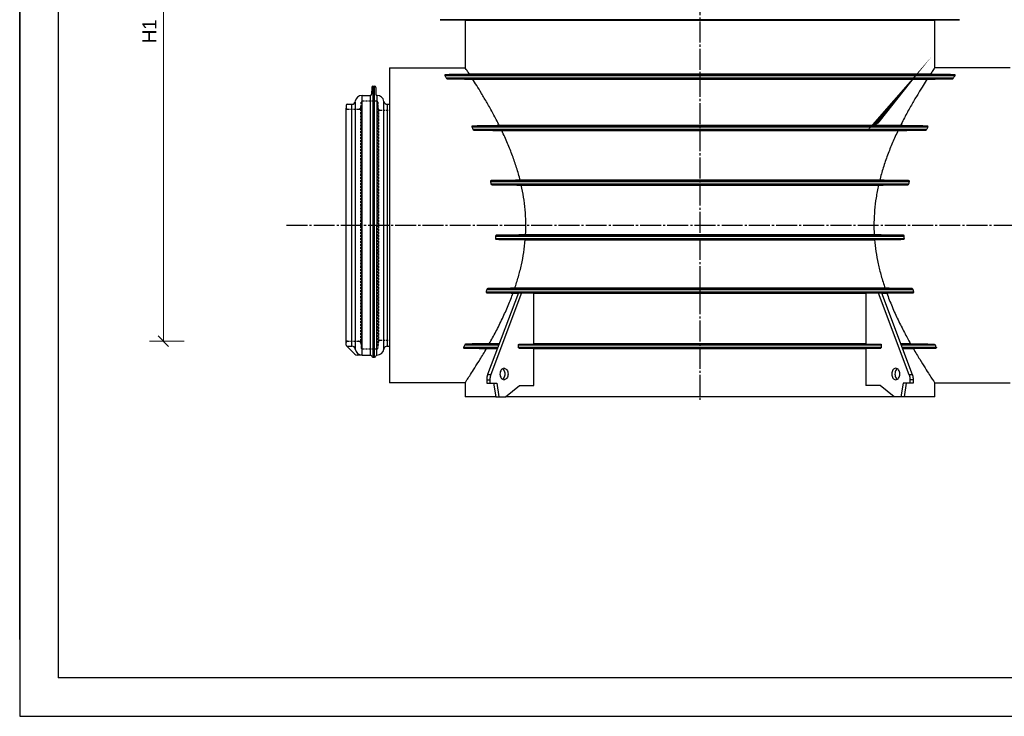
# Model space of a CAD drawing. Header units: millimetres. Extents: x -300186 to 535068, y -28581 to 763298.
# Tile 55 of 256: x 3266 to 3972, y 111860 to 112360. Entities that reach past the tile are written whole.
import ezdxf

# ---------------------------------------------------------------- set-up
doc = ezdxf.new("R2010")
doc.units = ezdxf.units.MM
doc.header["$LTSCALE"] = 10
doc.header["$PDSIZE"] = -4
doc.linetypes.add('CENTER', pattern=[1.95, 1.5, -0.15, 0.15, -0.15])
doc.linetypes.add('HIDDEN1', pattern=[1.1, 0.75, -0.35])
doc.layers.add('1', color=250, linetype='Continuous', lineweight=13)
doc.layers.add('tenká', color=6, linetype='Continuous', lineweight=9)
for name, color, linetype in [('BORDER', 7, 'Continuous'), ('CIENKA', 1, 'Continuous'), ('ZTI-DPS-armatury-popis', 7, 'Continuous')]:
    doc.layers.add(name, color=color, linetype=linetype)
doc.styles.add('laplan N', font='txt')
doc.styles.add('pivovarska', font='txt')
doc.dimstyles.new('pivovarska_100', dxfattribs={"dimscale": 100, "dimtxt": 2, "dimasz": 1.5, "dimexe": 2, "dimexo": 0, "dimgap": 1, "dimtad": 1, "dimdec": 0, "dimzin": 1, "dimtxsty": 'pivovarska', "dimblk": 'OBLIQUE', "dimcen": 2, "dimclrd": 256, "dimclre": 256, "dimclrt": 256, "dimadec": 0, "dimazin": 0, "dimtfac": 1, "dimtdec": 0, "dimtmove": 1, "dimatfit": 0, "dimfxl": 3, "dimfxlon": 1, "dimlwd": 13, "dimlwe": 13, "dimarcsym": 0})

# ---------------------------------------------------------------- blocks, each defined once
blk = doc.blocks.new('_OBLIQUE')
at = {"color": 0, "linetype": 'ByBlock'}
blk.add_line((-0.5, -0.5), (0.5, 0.5), dxfattribs=at)
blk = doc.blocks.new('*D1081')
at = {"layer": 'Defpoints', "color": 0, "transparency": 16777216}
for p in [(3369.3, 112574), (3409.69, 112574), (3480.91, 112129.25)]:
    blk.add_point(p, dxfattribs=at)
at = {"layer": 'tenká', "lineweight": 13, "ltscale": 2, "transparency": 16777216}
for p, q in [((3384.3, 112574), (3359.3, 112574)), ((3369.3, 112129.25), (3369.3, 112574)), ((3384.3, 112129.25), (3359.3, 112129.25))]:
    blk.add_line(p, q, dxfattribs=at)
at = {"layer": 'tenká', "lineweight": 13, "transparency": 16777216, "xscale": 7.5, "yscale": 7.5, "zscale": 7.5}
for p, rotation in [((3369.3, 112574), 90), ((3369.3, 112129.25), 270)]:
    blk.add_blockref('_OBLIQUE', p, dxfattribs=dict(at, rotation=rotation))
at = {"layer": 'tenká', "transparency": 16777216, "insert": (3359.3, 112351.63), "char_height": 10, "attachment_point": 5, "rotation": 90, "style": 'laplan N'}
blk.add_mtext('H1', dxfattribs=at)

msp = doc.modelspace()

# ---------------------------------------------------------------- linework, layer by layer
at = {"linetype": 'Continuous'}
for p, q in [((3266.294, 111915.109), (3266.294, 113493.609)), ((3293.794, 113466.109), (3293.794, 111887.609)), ((3753.932, 112359.888), (3567.762, 112359.888)), ((3567.762, 112359.888), (3585.616, 112359.576)), ((3585.616, 112359.576), (3753.932, 112359.576)), ((3585.616, 112359.576), (3585.616, 112325.416)), ((3940.103, 112359.888), (3753.932, 112359.888)), ((3753.932, 112359.576), (3922.249, 112359.576)), ((3922.249, 112359.576), (3940.103, 112359.888)), ((3922.249, 112325.416), (3922.249, 112359.576)), ((3531.419, 112325.416), (3531.419, 112099.467)), ((3531.419, 112325.416), (3585.616, 112325.416)), ((3976.446, 112325.416), (3922.249, 112325.416)), ((3571.057, 112319.822), (3936.808, 112319.822)), ((3571.292, 112320.395), (3936.573, 112320.395)), ((3572.072, 112318.085), (3935.793, 112318.085)), ((3572.981, 112317.512), (3934.884, 112317.512)), ((3753.932, 112320.698), (3588.746, 112320.698)), ((3591.01, 112317.21), (3916.854, 112317.21)), ((3919.119, 112320.698), (3753.932, 112320.698)), ((3519.446, 112312.139), (3519.446, 112117.677)), ((3520.707, 112117.677), (3520.707, 112312.139)), ((3511.78, 112119.301), (3511.78, 112305.582)), ((3517.629, 112305.582), (3517.629, 112119.301)), ((3522.422, 112119.301), (3522.51, 112305.581)), ((3504.383, 112125.653), (3504.383, 112299.23)), ((3506.814, 112301.277), (3506.822, 112123.559)), ((3527.384, 112123.587), (3527.384, 112301.296)), ((3529.825, 112299.189), (3529.825, 112125.694)), ((3590.453, 112283.01), (3917.412, 112283.01)), ((3590.844, 112283.582), (3917.021, 112283.582)), ((3591.196, 112281.272), (3916.669, 112281.272)), ((3592.081, 112280.699), (3915.784, 112280.699)), ((3897.704, 112283.877), (3610.161, 112283.877)), ((3611.854, 112280.404), (3896.011, 112280.404)), ((3603.756, 112243.824), (3904.109, 112243.824)), ((3604.11, 112242.086), (3903.755, 112242.086)), ((3604.33, 112244.397), (3903.535, 112244.397)), ((3604.919, 112241.514), (3902.946, 112241.514)), ((3882.8, 112244.683), (3625.065, 112244.683)), ((3625.886, 112241.227), (3881.979, 112241.227)), ((3607.469, 112204.639), (3900.396, 112204.639)), ((3608.209, 112205.211), (3899.656, 112205.211)), ((3878.895, 112205.489), (3628.97, 112205.489)), ((3607.366, 112202.901), (3900.499, 112202.901)), ((3608.037, 112202.329), (3899.828, 112202.329)), ((3628.732, 112202.051), (3879.133, 112202.051)), ((3600.618, 112164.616), (3907.247, 112164.616)), ((3601.114, 112164.043), (3906.75, 112164.043)), ((3601.151, 112166.353), (3906.714, 112166.353)), ((3623.766, 112163.992), (3601.752, 112105.44)), ((3602.003, 112166.926), (3905.862, 112166.926)), ((3626.08, 112163.992), (3604.066, 112105.44)), ((3620.008, 112163.773), (3623.684, 112163.773)), ((3886.652, 112167.196), (3621.213, 112167.196)), ((3626.08, 112163.992), (3623.766, 112163.992)), ((3634.915, 112163.773), (3626.08, 112163.992)), ((3634.915, 112127.43), (3634.915, 112163.773)), ((3634.915, 112163.773), (3872.95, 112163.773)), ((3881.785, 112163.992), (3872.95, 112163.773)), ((3872.95, 112163.773), (3872.95, 112127.43)), ((3884.099, 112163.992), (3881.785, 112163.992)), ((3881.785, 112163.992), (3903.799, 112105.44)), ((3884.099, 112163.992), (3906.113, 112105.44)), ((3884.181, 112163.773), (3887.857, 112163.773)), ((3585.383, 112126.596), (3609.706, 112126.596)), ((3586.289, 112127.168), (3609.921, 112127.168)), ((3610.019, 112127.43), (3602.955, 112127.43)), ((3623.928, 112124.858), (3623.928, 112126.596)), ((3623.928, 112126.596), (3883.937, 112126.596)), ((3624.325, 112127.168), (3634.915, 112127.43)), ((3624.325, 112127.168), (3883.539, 112127.168)), ((3872.95, 112127.43), (3634.915, 112127.43)), ((3872.95, 112127.43), (3883.539, 112127.168)), ((3883.937, 112126.596), (3883.937, 112124.858)), ((3904.91, 112127.43), (3897.846, 112127.43)), ((3897.944, 112127.168), (3921.576, 112127.168)), ((3898.159, 112126.596), (3922.481, 112126.596)), ((3584.492, 112124.858), (3609.052, 112124.858)), ((3584.805, 112124.285), (3608.837, 112124.285)), ((3601.011, 112124.024), (3608.739, 112124.024)), ((3623.928, 112124.858), (3883.937, 112124.858)), ((3634.915, 112124.024), (3624.325, 112124.285)), ((3624.325, 112124.285), (3883.539, 112124.285)), ((3634.915, 112097.503), (3634.915, 112124.024)), ((3634.915, 112124.024), (3753.932, 112124.024)), ((3753.932, 112124.024), (3872.95, 112124.024)), ((3883.539, 112124.285), (3872.95, 112124.024)), ((3872.95, 112124.024), (3872.95, 112097.503)), ((3898.812, 112124.858), (3923.373, 112124.858)), ((3899.028, 112124.285), (3923.06, 112124.285)), ((3899.126, 112124.024), (3906.854, 112124.024)), ((3601.752, 112105.44), (3604.066, 112105.44)), ((3903.799, 112105.44), (3906.113, 112105.44)), ((3585.616, 112099.467), (3531.419, 112099.467)), ((3585.616, 112099.467), (3585.616, 112089.323)), ((3601.075, 112101.599), (3601.075, 112099.14)), ((3601.075, 112101.599), (3603.388, 112101.599)), ((3601.075, 112099.14), (3603.388, 112099.14)), ((3603.388, 112101.599), (3603.388, 112099.14)), ((3603.388, 112099.14), (3608.291, 112099.14)), ((3605.978, 112099.14), (3607.58, 112089.323)), ((3608.291, 112099.14), (3609.894, 112089.323)), ((3614.668, 112089.323), (3624.688, 112097.503)), ((3624.688, 112097.503), (3634.915, 112097.503)), ((3883.177, 112097.503), (3872.95, 112097.503)), ((3893.196, 112089.323), (3883.177, 112097.503)), ((3899.573, 112099.14), (3897.971, 112089.323)), ((3904.476, 112099.14), (3899.574, 112099.14)), ((3901.887, 112099.14), (3900.285, 112089.323)), ((3904.476, 112101.599), (3904.476, 112099.14)), ((3906.79, 112101.599), (3904.476, 112101.599)), ((3906.79, 112099.14), (3904.476, 112099.14)), ((3906.79, 112101.599), (3906.79, 112099.14)), ((3922.249, 112099.467), (3976.446, 112099.467)), ((3922.249, 112089.323), (3922.249, 112099.467)), ((3607.58, 112089.323), (3585.616, 112089.323)), ((3607.58, 112089.323), (3609.894, 112089.323)), ((3609.894, 112089.323), (3614.668, 112089.323)), ((3753.932, 112089.323), (3614.668, 112089.323)), ((3893.196, 112089.323), (3753.932, 112089.323)), ((3897.971, 112089.323), (3893.196, 112089.323)), ((3900.285, 112089.323), (3897.971, 112089.323)), ((3922.249, 112089.323), (3900.285, 112089.323)), ((5493.794, 111887.609), (3293.794, 111887.609)), ((5493.794, 111887.609), (3293.794, 111887.609))]:
    msp.add_line(p, q, dxfattribs=at)
at = {"color": 4, "linetype": 'CENTER'}
for p, q in [((3753.932, 113197.013), (3753.932, 112087.161)), ((3457.573, 112212.452), (4050.291, 112212.452))]:
    msp.add_line(p, q, dxfattribs=at)
for p, q in [((3518.625, 112311.346), (3518.451, 112306.375)), ((3519.446, 112312.139), (3520.707, 112312.139)), ((3521.529, 112311.346), (3521.703, 112306.375)), ((3511.78, 112305.582), (3517.629, 112305.582)), ((3500.409, 112298.408), (3500.409, 112296.475)), ((3500.409, 112128.408), (3500.409, 112296.496)), ((3501.232, 112299.23), (3504.383, 112299.23)), ((3529.825, 112299.189), (3531.419, 112299.189)), ((3500.409, 112126.475), (3500.409, 112128.387)), ((3506.52, 112120.024), (3500.65, 112125.894)), ((3501.232, 112125.653), (3504.383, 112125.653)), ((3529.825, 112125.694), (3531.419, 112125.694)), ((3511.78, 112119.301), (3508.265, 112119.301)), ((3511.78, 112119.301), (3517.802, 112119.301)), ((3518.625, 112118.471), (3518.623, 112118.508)), ((3521.529, 112118.471), (3521.53, 112118.508)), ((3519.446, 112117.677), (3520.707, 112117.677))]:
    msp.add_line(p, q)
at = {"linetype": 'Continuous'}
for points in [[(3623.928, 112126.596), (3623.928, 112126.623, -0.0089593), (3623.929, 112126.65, -0.0085362), (3623.932, 112126.678, -0.0084503), (3623.935, 112126.706, -0.0088605), (3623.94, 112126.734, -0.0091163), (3623.945, 112126.762, -0.009337), (3623.952, 112126.79, -0.0095536), (3623.959, 112126.818, -0.0098719), (3623.968, 112126.846, -0.0101619), (3623.978, 112126.873, -0.0105045), (3623.989, 112126.899, -0.0108405), (3624.001, 112126.925, -0.0112227), (3624.015, 112126.95, -0.0116235), (3624.029, 112126.974, -0.0120622), (3624.044, 112126.997, -0.012487), (3624.06, 112127.019, -0.0128748), (3624.076, 112127.039, -0.0134457), (3624.094, 112127.058, -0.014131), (3624.112, 112127.076, -0.014326), (3624.13, 112127.092, -0.0139528), (3624.149, 112127.106, -0.0155694), (3624.169, 112127.119, -0.0186063), (3624.189, 112127.131, -0.0151976), (3624.208, 112127.14, -0.0067284), (3624.225, 112127.148, -0.0206772), (3624.248, 112127.155, -0.0361748), (3624.281, 112127.162, -0.0190513), (3624.325, 112127.168, -0.0105622)], [(3883.539, 112127.168), (3883.559, 112127.167, -0.0178835), (3883.578, 112127.165, -0.0168938), (3883.597, 112127.161, -0.0164673), (3883.617, 112127.155, -0.0168979), (3883.637, 112127.149, -0.0168723), (3883.657, 112127.14, -0.0166801), (3883.677, 112127.131, -0.016344), (3883.696, 112127.119, -0.0161073), (3883.716, 112127.106, -0.0156933), (3883.735, 112127.092, -0.0153172), (3883.753, 112127.076, -0.0148258), (3883.771, 112127.058, -0.0143861), (3883.789, 112127.039, -0.0138889), (3883.805, 112127.019, -0.0134482), (3883.821, 112126.997, -0.0129354), (3883.836, 112126.974, -0.0124289), (3883.85, 112126.95, -0.0120644), (3883.863, 112126.925, -0.0118231), (3883.876, 112126.899, -0.0111636), (3883.887, 112126.873, -0.0102124), (3883.897, 112126.846, -0.0107142), (3883.905, 112126.818, -0.0120161), (3883.913, 112126.789, -0.0092352), (3883.92, 112126.762, -0.0039606), (3883.925, 112126.737, -0.0118405), (3883.93, 112126.706, -0.0193607), (3883.934, 112126.658, -0.009776), (3883.937, 112126.596, -0.0053485)], [(3624.325, 112124.285), (3624.306, 112124.286, -0.0178847), (3624.287, 112124.289, -0.0168944), (3624.267, 112124.293, -0.0164673), (3624.248, 112124.298, -0.0168974), (3624.228, 112124.305, -0.0168712), (3624.208, 112124.313, -0.0166785), (3624.188, 112124.323, -0.016342), (3624.169, 112124.334, -0.0161049), (3624.149, 112124.347, -0.0156906), (3624.13, 112124.362, -0.0153143), (3624.112, 112124.378, -0.0148228), (3624.094, 112124.395, -0.014383), (3624.076, 112124.414, -0.0138857), (3624.06, 112124.435, -0.013445), (3624.044, 112124.456, -0.0129323), (3624.029, 112124.479, -0.0124259), (3624.015, 112124.503, -0.0120616), (3624.001, 112124.528, -0.0118204), (3623.989, 112124.554, -0.0111611), (3623.978, 112124.58, -0.0102102), (3623.968, 112124.607, -0.0107119), (3623.959, 112124.635, -0.0120137), (3623.952, 112124.664, -0.0092334), (3623.945, 112124.691, -0.0039599), (3623.94, 112124.716, -0.0118384), (3623.935, 112124.748, -0.0193577), (3623.931, 112124.796, -0.0097748), (3623.928, 112124.858, -0.0053479)], [(3883.937, 112124.858), (3883.937, 112124.831, -0.0089588), (3883.935, 112124.803, -0.0085356), (3883.933, 112124.776, -0.0084496), (3883.93, 112124.748, -0.0088597), (3883.925, 112124.719, -0.0091153), (3883.92, 112124.691, -0.0093359), (3883.913, 112124.663, -0.0095524), (3883.905, 112124.635, -0.0098705), (3883.897, 112124.608, -0.0101603), (3883.887, 112124.58, -0.0105028), (3883.876, 112124.554, -0.0108387), (3883.863, 112124.528, -0.0112207), (3883.85, 112124.503, -0.0116213), (3883.836, 112124.479, -0.0120599), (3883.821, 112124.456, -0.0124845), (3883.805, 112124.435, -0.0128723), (3883.789, 112124.414, -0.0134431), (3883.771, 112124.395, -0.0141282), (3883.753, 112124.378, -0.0143233), (3883.735, 112124.362, -0.0139502), (3883.716, 112124.347, -0.0155667), (3883.696, 112124.334, -0.0186033), (3883.676, 112124.323, -0.0151954), (3883.657, 112124.313, -0.0067275), (3883.639, 112124.305, -0.0206748), (3883.617, 112124.298, -0.0361722), (3883.583, 112124.291, -0.0190508), (3883.539, 112124.285, -0.0105622)], [(3601.752, 112105.44), (3601.709, 112105.323, 0.003203), (3601.667, 112105.205, 0.0031644), (3601.626, 112105.085, 0.0031366), (3601.587, 112104.965, 0.0031282), (3601.549, 112104.843, 0.0031132), (3601.512, 112104.72, 0.0030969), (3601.477, 112104.597, 0.0030795), (3601.443, 112104.472, 0.003066), (3601.411, 112104.347, 0.0030507), (3601.38, 112104.22, 0.0030377), (3601.35, 112104.093, 0.0030224), (3601.322, 112103.966, 0.0030082), (3601.295, 112103.837, 0.0029968), (3601.27, 112103.708, 0.0029898), (3601.247, 112103.578, 0.0029701), (3601.224, 112103.448, 0.002941), (3601.204, 112103.318, 0.0029544), (3601.185, 112103.186, 0.0030017), (3601.167, 112103.055, 0.0029079), (3601.151, 112102.923, 0.00271), (3601.136, 112102.792, 0.0029754), (3601.123, 112102.659, 0.0035245), (3601.112, 112102.522, 0.0026792), (3601.102, 112102.394, 0.0009456), (3601.094, 112102.278, 0.0037423), (3601.087, 112102.129, 0.0064067), (3601.08, 112101.899, 0.0031424), (3601.075, 112101.599, 0.0016703)], [(3604.066, 112105.44), (3604.022, 112105.323, 0.0032026), (3603.98, 112105.205, 0.0031641), (3603.94, 112105.085, 0.0031362), (3603.901, 112104.965, 0.0031278), (3603.863, 112104.843, 0.0031128), (3603.826, 112104.72, 0.0030965), (3603.791, 112104.597, 0.0030791), (3603.757, 112104.472, 0.0030656), (3603.724, 112104.347, 0.0030503), (3603.693, 112104.22, 0.0030373), (3603.664, 112104.093, 0.003022), (3603.636, 112103.966, 0.0030079), (3603.609, 112103.837, 0.0029964), (3603.584, 112103.708, 0.0029894), (3603.56, 112103.578, 0.0029697), (3603.538, 112103.448, 0.0029406), (3603.518, 112103.318, 0.002954), (3603.498, 112103.186, 0.0030013), (3603.481, 112103.055, 0.0029075), (3603.465, 112102.923, 0.0027097), (3603.45, 112102.792, 0.002975), (3603.437, 112102.659, 0.0035241), (3603.426, 112102.522, 0.0026788), (3603.416, 112102.394, 0.0009455), (3603.408, 112102.278, 0.0037418), (3603.401, 112102.129, 0.0064059), (3603.394, 112101.899, 0.003142), (3603.388, 112101.599, 0.0016701)], [(3903.799, 112105.44), (3903.842, 112105.323, -0.0032027), (3903.884, 112105.205, -0.0031641), (3903.925, 112105.085, -0.0031363), (3903.964, 112104.965, -0.0031279), (3904.002, 112104.843, -0.0031129), (3904.039, 112104.72, -0.0030966), (3904.074, 112104.597, -0.0030792), (3904.108, 112104.472, -0.0030657), (3904.14, 112104.347, -0.0030504), (3904.171, 112104.22, -0.0030373), (3904.201, 112104.093, -0.0030221), (3904.229, 112103.966, -0.0030079), (3904.256, 112103.837, -0.0029965), (3904.281, 112103.708, -0.0029895), (3904.305, 112103.578, -0.0029698), (3904.327, 112103.448, -0.0029407), (3904.347, 112103.318, -0.0029541), (3904.366, 112103.186, -0.0030013), (3904.384, 112103.055, -0.0029076), (3904.4, 112102.923, -0.0027098), (3904.415, 112102.792, -0.002975), (3904.428, 112102.659, -0.0035241), (3904.439, 112102.522, -0.0026789), (3904.449, 112102.394, -0.0009455), (3904.457, 112102.278, -0.0037419), (3904.464, 112102.129, -0.006406), (3904.471, 112101.899, -0.0031421), (3904.476, 112101.599, -0.0016701)], [(3906.113, 112105.44), (3906.156, 112105.323, -0.0032031), (3906.198, 112105.205, -0.0031645), (3906.239, 112105.085, -0.0031366), (3906.278, 112104.965, -0.0031283), (3906.316, 112104.843, -0.0031133), (3906.353, 112104.72, -0.0030969), (3906.388, 112104.597, -0.0030795), (3906.422, 112104.472, -0.003066), (3906.454, 112104.347, -0.0030508), (3906.485, 112104.22, -0.0030377), (3906.515, 112104.093, -0.0030225), (3906.543, 112103.966, -0.0030083), (3906.57, 112103.837, -0.0029968), (3906.595, 112103.708, -0.0029899), (3906.618, 112103.578, -0.0029701), (3906.641, 112103.448, -0.0029411), (3906.661, 112103.318, -0.0029545), (3906.68, 112103.186, -0.0030017), (3906.698, 112103.055, -0.002908), (3906.714, 112102.923, -0.0027101), (3906.728, 112102.792, -0.0029754), (3906.741, 112102.659, -0.0035246), (3906.753, 112102.522, -0.0026792), (3906.763, 112102.394, -0.0009456), (3906.771, 112102.278, -0.0037424), (3906.778, 112102.129, -0.0064068), (3906.784, 112101.899, -0.0031425), (3906.79, 112101.599, -0.0016703)]]:
    msp.add_lwpolyline(points, format="xyb", dxfattribs=at)
for centre, radius, start, end in [((3519.446, 112311.317), 0.822, 90, 178), ((3520.707, 112311.317), 0.822, 2, 90), ((3511.78, 112300.566), 5.016, 90, 171.30939), ((3517.629, 112306.404), 0.822, 270, 358), ((3522.524, 112306.403), 0.822, 182, 268.997), ((3522.422, 112300.566), 5.016, 8.37228, 88.997002), ((3501.232, 112298.408), 0.822, 90, 180), ((3504.383, 112301.697), 2.467, 270, 350.19301), ((3529.825, 112301.656), 2.467, 188.37228, 270), ((3501.232, 112126.475), 0.822, 180, 270), ((3504.383, 112123.186), 2.467, 9.806987, 90), ((3529.825, 112123.227), 2.467, 90, 171.62772), ((3508.265, 112121.768), 2.467, 225, 270), ((3511.78, 112124.317), 5.016, 188.69061, 270), ((3517.802, 112118.479), 0.822, 2, 90), ((3519.446, 112118.499), 0.822, 182, 270), ((3520.707, 112118.499), 0.822, 270, 358), ((3522.352, 112118.479), 0.822, 89.31194, 178), ((3522.422, 112124.317), 5.016, 269.31194, 351.62772)]:
    msp.add_arc(centre, radius, start, end)
for points, knots in [([(3588.746, 112320.698), (3588.056, 112321.75), (3586.899, 112323.499), (3585.849, 112325.069), (3585.616, 112325.416), (3585.616, 112325.416)], [0, 0, 0, 0, 0.3333333, 0.6666667, 1, 1, 1, 1]), ([(3922.249, 112325.416), (3922.249, 112325.416), (3922.023, 112325.08), (3920.977, 112323.516), (3919.815, 112321.76), (3919.119, 112320.698)], [0, 0, 0, 0, 0.3333333, 0.6666667, 1, 1, 1, 1]), ([(3571.292, 112320.395), (3571.252, 112320.394), (3571.181, 112320.385), (3571.1, 112320.352), (3571.046, 112320.313), (3571.008, 112320.267), (3570.983, 112320.217), (3570.969, 112320.165), (3570.965, 112320.108), (3570.97, 112320.047), (3570.985, 112319.979), (3571.012, 112319.905), (3571.04, 112319.851), (3571.057, 112319.822)], [0, 0, 0, 0, 0.0909091, 0.1818182, 0.2727273, 0.3636364, 0.4545455, 0.5454545, 0.6363636, 0.7272727, 0.8181818, 0.9090909, 1, 1, 1, 1]), ([(3588.746, 112320.698), (3586.858, 112320.665), (3583.048, 112320.599), (3577.23, 112320.498), (3573.283, 112320.429), (3571.292, 112320.395)], [0, 0, 0, 0, 0.3333333, 0.6666667, 1, 1, 1, 1]), ([(3572.981, 112317.512), (3575.073, 112317.477), (3579.197, 112317.407), (3585.207, 112317.307), (3589.096, 112317.241), (3591.01, 112317.21)], [0, 0, 0, 0, 0.3333333, 0.6666667, 1, 1, 1, 1]), ([(3916.854, 112317.21), (3918.773, 112317.242), (3922.666, 112317.307), (3928.676, 112317.408), (3932.796, 112317.477), (3934.884, 112317.512)], [0, 0, 0, 0, 0.3333333, 0.6666667, 1, 1, 1, 1]), ([(3936.573, 112320.395), (3934.582, 112320.429), (3930.635, 112320.498), (3924.817, 112320.599), (3921.007, 112320.665), (3919.119, 112320.698)], [0, 0, 0, 0, 0.3333333, 0.6666667, 1, 1, 1, 1]), ([(3934.884, 112317.512), (3934.933, 112317.513), (3935.026, 112317.526), (3935.154, 112317.563), (3935.274, 112317.615), (3935.383, 112317.675), (3935.478, 112317.74), (3935.567, 112317.813), (3935.651, 112317.893), (3935.728, 112317.983), (3935.773, 112318.05), (3935.793, 112318.085)], [0, 0, 0, 0, 0.1111111, 0.2222222, 0.3333333, 0.4444444, 0.5555556, 0.6666667, 0.7777778, 0.8888889, 1, 1, 1, 1]), ([(3936.808, 112319.822), (3936.824, 112319.849), (3936.849, 112319.899), (3936.876, 112319.967), (3936.892, 112320.031), (3936.899, 112320.089), (3936.898, 112320.142), (3936.889, 112320.192), (3936.872, 112320.239), (3936.845, 112320.284), (3936.806, 112320.324), (3936.751, 112320.359), (3936.674, 112320.386), (3936.609, 112320.394), (3936.573, 112320.395)], [0, 0, 0, 0, 0.0833333, 0.1666667, 0.25, 0.3333333, 0.4166667, 0.5, 0.5833333, 0.6666667, 0.75, 0.8333333, 0.9166667, 1, 1, 1, 1]), ([(3610.161, 112283.877), (3608.153, 112283.847), (3604.044, 112283.785), (3597.605, 112283.686), (3593.128, 112283.617), (3590.844, 112283.582)], [0, 0, 0, 0, 0.3333333, 0.6666667, 1, 1, 1, 1]), ([(3592.081, 112280.699), (3594.426, 112280.664), (3599.019, 112280.594), (3605.61, 112280.496), (3609.806, 112280.434), (3611.854, 112280.404)], [0, 0, 0, 0, 0.3333333, 0.6666667, 1, 1, 1, 1]), ([(3896.011, 112280.404), (3898.059, 112280.434), (3902.255, 112280.496), (3908.846, 112280.594), (3913.438, 112280.664), (3915.784, 112280.699)], [0, 0, 0, 0, 0.3333333, 0.6666667, 1, 1, 1, 1]), ([(3917.021, 112283.582), (3914.736, 112283.617), (3910.26, 112283.686), (3903.821, 112283.785), (3899.712, 112283.847), (3897.704, 112283.877)], [0, 0, 0, 0, 0.3333333, 0.6666667, 1, 1, 1, 1]), ([(3625.065, 112244.683), (3622.914, 112244.654), (3618.51, 112244.595), (3611.598, 112244.499), (3606.787, 112244.432), (3604.33, 112244.397)], [0, 0, 0, 0, 0.3333333, 0.6666667, 1, 1, 1, 1]), ([(3604.919, 112241.514), (3607.4, 112241.479), (3612.26, 112241.411), (3619.249, 112241.316), (3623.707, 112241.256), (3625.886, 112241.227)], [0, 0, 0, 0, 0.3333333, 0.6666667, 1, 1, 1, 1]), ([(3881.979, 112241.227), (3884.157, 112241.256), (3888.615, 112241.316), (3895.604, 112241.411), (3900.465, 112241.479), (3902.946, 112241.514)], [0, 0, 0, 0, 0.3333333, 0.6666667, 1, 1, 1, 1]), ([(3903.535, 112244.397), (3901.077, 112244.432), (3896.264, 112244.499), (3889.353, 112244.595), (3884.95, 112244.654), (3882.8, 112244.683)], [0, 0, 0, 0, 0.3333333, 0.6666667, 1, 1, 1, 1]), ([(3628.97, 112205.489), (3626.803, 112205.461), (3622.377, 112205.403), (3615.456, 112205.311), (3610.656, 112205.245), (3608.209, 112205.211)], [0, 0, 0, 0, 0.3333333, 0.6666667, 1, 1, 1, 1]), ([(3899.656, 112205.211), (3897.21, 112205.245), (3892.409, 112205.311), (3885.489, 112205.403), (3881.062, 112205.461), (3878.895, 112205.489)], [0, 0, 0, 0, 0.3333333, 0.6666667, 1, 1, 1, 1]), ([(3608.037, 112202.329), (3610.478, 112202.295), (3615.264, 112202.229), (3622.163, 112202.137), (3626.573, 112202.079), (3628.732, 112202.051)], [0, 0, 0, 0, 0.3333333, 0.6666667, 1, 1, 1, 1]), ([(3879.133, 112202.051), (3881.292, 112202.079), (3885.703, 112202.137), (3892.601, 112202.229), (3897.388, 112202.295), (3899.828, 112202.329)], [0, 0, 0, 0, 0.3333333, 0.6666667, 1, 1, 1, 1]), ([(3601.114, 112164.043), (3603.351, 112164.011), (3607.734, 112163.947), (3614.031, 112163.857), (3618.046, 112163.801), (3620.008, 112163.773)], [0, 0, 0, 0, 0.3333333, 0.6666667, 1, 1, 1, 1]), ([(3621.213, 112167.196), (3619.217, 112167.169), (3615.133, 112167.112), (3608.73, 112167.022), (3604.276, 112166.959), (3602.003, 112166.926)], [0, 0, 0, 0, 0.3333333, 0.6666667, 1, 1, 1, 1]), ([(3905.862, 112166.926), (3903.589, 112166.959), (3899.135, 112167.022), (3892.732, 112167.112), (3888.648, 112167.169), (3886.652, 112167.196)], [0, 0, 0, 0, 0.3333333, 0.6666667, 1, 1, 1, 1]), ([(3906.75, 112164.043), (3904.514, 112164.011), (3900.131, 112163.947), (3893.834, 112163.857), (3889.819, 112163.801), (3887.857, 112163.773)], [0, 0, 0, 0, 0.3333333, 0.6666667, 1, 1, 1, 1]), ([(3586.289, 112127.168), (3586.234, 112127.167), (3586.123, 112127.153), (3585.95, 112127.098), (3585.782, 112127.012), (3585.624, 112126.898), (3585.484, 112126.758), (3585.412, 112126.652), (3585.383, 112126.596)], [0, 0, 0, 0, 0.1666667, 0.3333333, 0.5, 0.6666667, 0.8333333, 1, 1, 1, 1]), ([(3602.955, 112127.43), (3601.201, 112127.402), (3597.627, 112127.347), (3592.072, 112127.26), (3588.239, 112127.199), (3586.289, 112127.168)], [0, 0, 0, 0, 0.3333333, 0.6666667, 1, 1, 1, 1]), ([(3904.91, 112127.43), (3906.664, 112127.402), (3910.238, 112127.347), (3915.793, 112127.26), (3919.626, 112127.199), (3921.576, 112127.168)], [0, 0, 0, 0, 0.3333333, 0.6666667, 1, 1, 1, 1]), ([(3921.576, 112127.168), (3921.633, 112127.167), (3921.747, 112127.152), (3921.918, 112127.096), (3922.085, 112127.011), (3922.243, 112126.897), (3922.382, 112126.757), (3922.453, 112126.652), (3922.481, 112126.596)], [0, 0, 0, 0, 0.1666667, 0.3333333, 0.5, 0.6666667, 0.8333333, 1, 1, 1, 1]), ([(3584.492, 112124.858), (3584.467, 112124.81), (3584.432, 112124.717), (3584.418, 112124.585), (3584.447, 112124.468), (3584.52, 112124.37), (3584.644, 112124.302), (3584.747, 112124.286), (3584.805, 112124.285)], [0, 0, 0, 0, 0.1666667, 0.3333333, 0.5, 0.6666667, 0.8333333, 1, 1, 1, 1]), ([(3584.805, 112124.285), (3586.691, 112124.255), (3590.407, 112124.194), (3595.809, 112124.107), (3599.296, 112124.051), (3601.011, 112124.024)], [0, 0, 0, 0, 0.3333333, 0.6666667, 1, 1, 1, 1]), ([(3585.616, 112099.467), (3585.616, 112099.467), (3585.908, 112099.902), (3587.221, 112101.867), (3589.387, 112105.154), (3592.381, 112109.79), (3596.257, 112115.984), (3599.35, 112121.151), (3601.011, 112124.024)], [0, 0, 0, 0, 0.1666667, 0.3333333, 0.5, 0.6666667, 0.8333333, 1, 1, 1, 1]), ([(3923.06, 112124.285), (3921.174, 112124.255), (3917.458, 112124.194), (3912.055, 112124.107), (3908.569, 112124.051), (3906.854, 112124.024)], [0, 0, 0, 0, 0.3333333, 0.6666667, 1, 1, 1, 1]), ([(3906.854, 112124.024), (3908.511, 112121.157), (3911.603, 112115.99), (3915.479, 112109.797), (3918.513, 112105.098), (3920.67, 112101.828), (3921.969, 112099.884), (3922.249, 112099.467), (3922.249, 112099.467)], [0, 0, 0, 0, 0.1666667, 0.3333333, 0.5, 0.6666667, 0.8333333, 1, 1, 1, 1]), ([(3923.373, 112124.858), (3923.397, 112124.811), (3923.432, 112124.72), (3923.447, 112124.589), (3923.42, 112124.474), (3923.352, 112124.377), (3923.234, 112124.306), (3923.124, 112124.286), (3923.06, 112124.285)], [0, 0, 0, 0, 0.1666667, 0.3333333, 0.5, 0.6666667, 0.8333333, 1, 1, 1, 1]), ([(3612.355, 112109.411), (3612.688, 112109.222), (3613.628, 112108.327), (3614.403, 112105.684), (3613.628, 112103.041), (3612.688, 112102.146), (3612.355, 112101.957)], [0.13158066, 0.13158066, 0.13158066, 0.13158066, 0.25, 0.5, 0.75, 0.86841787, 0.86841787, 0.86841787, 0.86841787]), ([(3895.51, 112109.411), (3895.177, 112109.222), (3894.237, 112108.327), (3893.462, 112105.684), (3894.237, 112103.041), (3895.177, 112102.146), (3895.51, 112101.957)], [0.13158108, 0.13158108, 0.13158108, 0.13158108, 0.25, 0.5, 0.75, 0.86841745, 0.86841745, 0.86841745, 0.86841745])]:
    msp.add_open_spline(points, degree=3, knots=knots, dxfattribs=at)
for points in [[(3571.057, 112319.822), (3571.215, 112319.553), (3571.542, 112318.995), (3571.891, 112318.395), (3572.072, 112318.085)], [(3572.072, 112318.085), (3572.09, 112318.053), (3572.131, 112317.992), (3572.2, 112317.909), (3572.274, 112317.834), (3572.354, 112317.766), (3572.439, 112317.704), (3572.53, 112317.647), (3572.63, 112317.597), (3572.737, 112317.555), (3572.854, 112317.523), (3572.937, 112317.513), (3572.981, 112317.512)], [(3610.161, 112283.877), (3608.7, 112286.817), (3605.764, 112292.457), (3601.375, 112300.297), (3597.305, 112307.168), (3593.799, 112312.844), (3591.871, 112315.871), (3591.01, 112317.21)], [(3916.854, 112317.21), (3915.996, 112315.874), (3914.078, 112312.863), (3910.618, 112307.263), (3906.625, 112300.53), (3902.25, 112292.734), (3899.227, 112286.942), (3897.704, 112283.877)], [(3935.793, 112318.085), (3935.974, 112318.395), (3936.323, 112318.995), (3936.65, 112319.553), (3936.808, 112319.822)], [(3590.844, 112283.582), (3590.772, 112283.581), (3590.644, 112283.559), (3590.492, 112283.464), (3590.414, 112283.328), (3590.4, 112283.173), (3590.429, 112283.065), (3590.453, 112283.01)], [(3590.453, 112283.01), (3590.577, 112282.722), (3590.825, 112282.145), (3591.072, 112281.563), (3591.196, 112281.272)], [(3591.196, 112281.272), (3591.223, 112281.209), (3591.295, 112281.09), (3591.457, 112280.929), (3591.653, 112280.804), (3591.868, 112280.721), (3592.009, 112280.7), (3592.081, 112280.699)], [(3915.784, 112280.699), (3915.855, 112280.7), (3915.997, 112280.721), (3916.212, 112280.804), (3916.408, 112280.93), (3916.57, 112281.091), (3916.642, 112281.209), (3916.669, 112281.272)], [(3916.669, 112281.272), (3916.792, 112281.563), (3917.039, 112282.145), (3917.287, 112282.722), (3917.412, 112283.01)], [(3917.412, 112283.01), (3917.436, 112283.065), (3917.465, 112283.173), (3917.451, 112283.328), (3917.373, 112283.464), (3917.221, 112283.559), (3917.093, 112283.581), (3917.021, 112283.582)], [(3625.065, 112244.683), (3624.309, 112247.707), (3622.61, 112253.689), (3619.65, 112262.298), (3616.151, 112271.084), (3613.349, 112277.279), (3611.854, 112280.404)], [(3896.011, 112280.404), (3894.638, 112277.536), (3891.989, 112271.718), (3888.373, 112262.745), (3885.247, 112253.683), (3883.549, 112247.679), (3882.8, 112244.683)], [(3604.33, 112244.397), (3604.256, 112244.396), (3604.118, 112244.376), (3603.938, 112244.292), (3603.81, 112244.167), (3603.741, 112243.999), (3603.744, 112243.884), (3603.756, 112243.824)], [(3603.756, 112243.824), (3603.817, 112243.534), (3603.937, 112242.955), (3604.053, 112242.376), (3604.11, 112242.086)], [(3604.11, 112242.086), (3604.125, 112242.01), (3604.188, 112241.869), (3604.373, 112241.68), (3604.633, 112241.549), (3604.819, 112241.515), (3604.919, 112241.514)], [(3628.97, 112205.489), (3629.138, 112208.511), (3629.256, 112214.545), (3628.773, 112223.608), (3627.654, 112232.549), (3626.532, 112238.354), (3625.886, 112241.227)], [(3881.979, 112241.227), (3881.295, 112238.186), (3880.141, 112232.135), (3879.057, 112223.163), (3878.612, 112214.336), (3878.731, 112208.435), (3878.895, 112205.489)], [(3902.946, 112241.514), (3903.045, 112241.515), (3903.232, 112241.549), (3903.492, 112241.68), (3903.677, 112241.869), (3903.74, 112242.01), (3903.755, 112242.086)], [(3904.109, 112243.824), (3904.121, 112243.884), (3904.124, 112243.999), (3904.054, 112244.167), (3903.927, 112244.292), (3903.746, 112244.376), (3903.609, 112244.396), (3903.535, 112244.397)], [(3903.755, 112242.086), (3903.812, 112242.376), (3903.928, 112242.955), (3904.048, 112243.534), (3904.109, 112243.824)], [(3607.469, 112204.639), (3607.453, 112204.349), (3607.421, 112203.77), (3607.385, 112203.191), (3607.366, 112202.901)], [(3608.209, 112205.211), (3608.126, 112205.21), (3607.972, 112205.188), (3607.758, 112205.095), (3607.601, 112204.965), (3607.499, 112204.808), (3607.472, 112204.697), (3607.469, 112204.639)], [(3900.396, 112204.639), (3900.393, 112204.697), (3900.366, 112204.808), (3900.264, 112204.965), (3900.107, 112205.095), (3899.893, 112205.188), (3899.739, 112205.21), (3899.656, 112205.211)], [(3900.499, 112202.901), (3900.48, 112203.191), (3900.444, 112203.77), (3900.412, 112204.349), (3900.396, 112204.639)], [(3607.366, 112202.901), (3607.361, 112202.828), (3607.385, 112202.69), (3607.519, 112202.5), (3607.749, 112202.365), (3607.934, 112202.33), (3608.037, 112202.329)], [(3621.213, 112167.196), (3622.129, 112169.883), (3623.854, 112175.363), (3626.059, 112184.002), (3627.747, 112192.899), (3628.476, 112198.974), (3628.732, 112202.051)], [(3879.133, 112202.051), (3879.368, 112199.217), (3880.033, 112193.514), (3881.619, 112184.862), (3883.794, 112176.098), (3885.637, 112170.172), (3886.652, 112167.196)], [(3899.828, 112202.329), (3899.931, 112202.33), (3900.116, 112202.365), (3900.346, 112202.5), (3900.48, 112202.69), (3900.504, 112202.828), (3900.499, 112202.901)], [(3600.618, 112164.616), (3600.599, 112164.555), (3600.584, 112164.438), (3600.635, 112164.27), (3600.747, 112164.146), (3600.916, 112164.063), (3601.044, 112164.044), (3601.114, 112164.043)], [(3601.151, 112166.353), (3601.063, 112166.064), (3600.887, 112165.484), (3600.708, 112164.905), (3600.618, 112164.616)], [(3602.003, 112166.926), (3601.907, 112166.925), (3601.725, 112166.892), (3601.46, 112166.766), (3601.254, 112166.576), (3601.175, 112166.432), (3601.151, 112166.353)], [(3602.955, 112127.43), (3604.522, 112130.214), (3607.674, 112135.993), (3612.389, 112145.426), (3616.63, 112154.923), (3618.957, 112160.882), (3620.008, 112163.773)], [(3887.857, 112163.773), (3889.055, 112160.477), (3891.628, 112153.973), (3895.98, 112144.377), (3900.527, 112135.368), (3903.47, 112129.988), (3904.91, 112127.43)], [(3906.714, 112166.353), (3906.69, 112166.432), (3906.611, 112166.575), (3906.405, 112166.766), (3906.139, 112166.892), (3905.957, 112166.925), (3905.862, 112166.926)], [(3907.247, 112164.616), (3907.157, 112164.905), (3906.978, 112165.484), (3906.801, 112166.064), (3906.714, 112166.353)], [(3906.75, 112164.043), (3906.821, 112164.044), (3906.949, 112164.063), (3907.118, 112164.146), (3907.23, 112164.27), (3907.281, 112164.438), (3907.266, 112164.555), (3907.247, 112164.616)], [(3585.383, 112126.596), (3585.233, 112126.301), (3584.935, 112125.717), (3584.639, 112125.143), (3584.492, 112124.858)], [(3922.481, 112126.596), (3922.631, 112126.301), (3922.93, 112125.717), (3923.226, 112125.143), (3923.373, 112124.858)], [(3613.512, 112109.774), (3612.754, 112109.774), (3611.246, 112108.889), (3610.306, 112105.684), (3611.246, 112102.479), (3612.754, 112101.594), (3613.512, 112101.594)], [(3613.512, 112109.774), (3614.269, 112109.774), (3615.777, 112108.889), (3616.717, 112105.684), (3615.777, 112102.479), (3614.269, 112101.594), (3613.512, 112101.594)], [(3894.353, 112109.774), (3893.596, 112109.774), (3892.088, 112108.889), (3891.148, 112105.684), (3892.088, 112102.479), (3893.596, 112101.594), (3894.353, 112101.594)], [(3894.353, 112101.594), (3895.111, 112101.594), (3896.619, 112102.479), (3897.559, 112105.684), (3896.619, 112108.889), (3895.111, 112109.774), (3894.353, 112109.774)]]:
    msp.add_open_spline(points, degree=3, dxfattribs=at)
at = {"layer": '1', "color": 1, "linetype": 'Continuous', "ltscale": 0.2}
msp.add_line((3500.409, 112295.859), (3500.409, 112295.9), dxfattribs=at)
at = {"layer": 'BORDER', "color": 1, "linetype": 'Continuous'}
msp.add_line((3266.294, 111915.109), (3266.294, 113493.609), dxfattribs=at)
for points in [[(4421.294, 113493.609), (3266.294, 113493.609), (3266.294, 111860.109)], [(4421.294, 113493.609), (3266.294, 113493.609), (3266.294, 111860.109)], [(5521.294, 113493.609), (3266.294, 113493.609), (3266.294, 111860.109)], [(3266.294, 111860.109), (5521.294, 111860.109)], [(3266.294, 111860.109), (5521.294, 111860.109)]]:
    msp.add_lwpolyline(points, dxfattribs=at)
at = {"layer": 'CIENKA', "color": 3, "linetype": 'HIDDEN1', "ltscale": 0.2}
for p, q in [((3501.232, 112295.653), (3509.192, 112295.653)), ((3509.192, 112295.653), (3510.673, 112295.653)), ((3510.673, 112295.653), (3510.83, 112297.146)), ((3510.675, 112295.653), (3510.675, 112129.209)), ((3510.827, 112297.126), (3511.198, 112300.652)), ((3511.26, 112300.78), (3511.26, 112124.375)), ((3522.186, 112301.388), (3512.016, 112301.388)), ((3522.942, 112300.78), (3522.942, 112124.375)), ((3523.521, 112295.732), (3523.004, 112300.652)), ((3523.594, 112295.501), (3523.594, 112129.234)), ((3524.339, 112294.995), (3531.419, 112294.995)), ((3501.232, 112129.23), (3509.194, 112129.23)), ((3509.194, 112129.23), (3510.675, 112129.23)), ((3510.675, 112129.209), (3510.83, 112127.737)), ((3510.83, 112127.737), (3511.198, 112124.231)), ((3523.517, 112129.11), (3523.004, 112124.231)), ((3524.334, 112129.888), (3531.419, 112129.888)), ((3522.186, 112123.495), (3512.016, 112123.495))]:
    msp.add_line(p, q, dxfattribs=at)
for centre, radius, start, end in [((3501.232, 112296.475), 0.822, 180, 270), ((3509.192, 112297.298), 1.645, 270, 354), ((3512.016, 112300.566), 0.822, 90, 174), ((3522.186, 112300.566), 0.822, 6, 90), ((3524.339, 112295.818), 0.822, 186, 270), ((3501.232, 112128.408), 0.822, 90, 180), ((3509.194, 112127.585), 1.645, 6, 90), ((3524.334, 112129.065), 0.822, 90, 174), ((3512.016, 112124.317), 0.822, 186, 270), ((3522.186, 112124.317), 0.822, 270, 354)]:
    msp.add_arc(centre, radius, start, end, dxfattribs=at)
at = {"layer": 'ZTI-DPS-armatury-popis', "color": 7}
msp.add_lwpolyline([(3873.984, 112280.894, 0, 5.5, 0), (3886.748, 112291.351, 0, 0, 0), (3980.954, 112410.521, 0, 0, 0), (4422.012, 112410.521, 0, 0, 0)], format="xyseb", dxfattribs=at)

# ---------------------------------------------------------------- dimensions: what is measured, and where the dimension line sits
at = {"layer": 'tenká', "ltscale": 2}
dim = msp.add_linear_dim(base=(3369.298, 112573.996), p1=(3480.911, 112129.254), p2=(3409.689, 112573.996), angle=90, text='H1', dimstyle='pivovarska_100', override={"dimscale": 5, "dimtxsty": 'laplan N'}, dxfattribs=at)
dim.commit()
dim.dimension.update_dxf_attribs({"geometry": '*D1081', "text_midpoint": (3359.296, 112351.625)})

doc.saveas('drawing.dxf')
